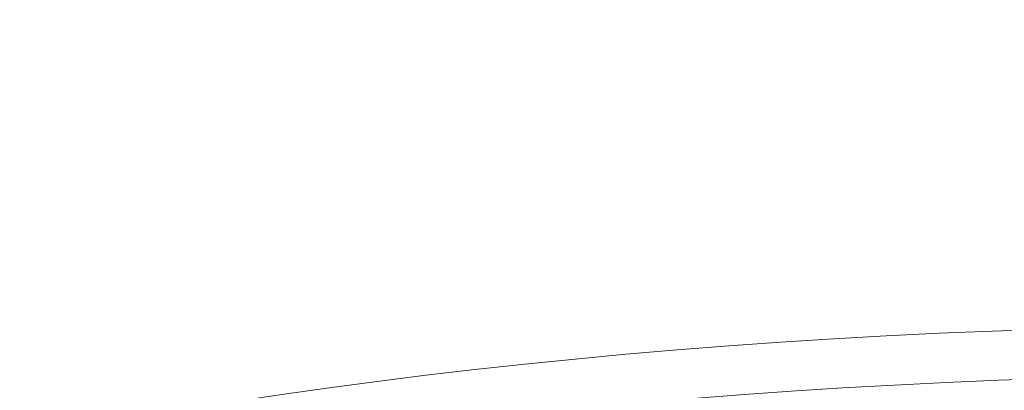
# Model space of a CAD drawing. Header units: millimetres. Extents: x 8 to 738, y 12 to 566.
# Tile 21 of 34: x 394.83 to 399.73, y 502.37 to 504.21. Entities that reach past the tile are written whole.
import ezdxf

# ---------------------------------------------------------------- set-up
doc = ezdxf.new("R2010")
doc.units = ezdxf.units.MM

msp = doc.modelspace()

# ---------------------------------------------------------------- linework, layer by layer
at = {"color": 8, "linetype": 'Continuous', "lineweight": 0, "flags": 128}
for points in [[(399.9344, 502.6698), (399.6685, 502.6605), (399.4036, 502.6493), (399.14, 502.6363), (398.8778, 502.6216), (398.6172, 502.605), (398.3584, 502.5867), (398.1014, 502.5667), (397.8466, 502.5449), (397.5941, 502.5214), (397.344, 502.4963), (397.0966, 502.4694), (396.852, 502.4408), (396.6103, 502.4106), (396.3718, 502.3788), (396.1366, 502.3453), (395.9048, 502.3104), (395.6767, 502.2738), (395.4523, 502.2357), (395.2319, 502.1961), (395.0155, 502.155), (394.8034, 502.1125)], [(399.9588, 502.4253), (399.6981, 502.4161), (399.4385, 502.4051), (399.18, 502.3924), (398.9229, 502.378), (398.6673, 502.3617), (398.4135, 502.3438), (398.1616, 502.3241), (397.9118, 502.3028), (397.6642, 502.2798), (397.419, 502.255), (397.1764, 502.2287), (396.9365, 502.2007), (396.6996, 502.1711), (396.4658, 502.1399), (396.2351, 502.1072), (396.0079, 502.0728), (395.7842, 502.037), (395.5642, 501.9996), (395.3481, 501.9608), (395.136, 501.9205), (394.928, 501.8788), (394.7243, 501.8357)]]:
    msp.add_lwpolyline(points, dxfattribs=at)
at = {"color": 8, "linetype": 'Continuous', "lineweight": 0}
msp.add_open_spline([(401.1868, 463.5403), (400.3462, 463.5572), (398.6651, 463.5911), (396.1674, 463.8661), (393.7227, 464.317), (391.611, 464.8786), (389.8524, 465.5357), (388.4548, 466.2561), (387.1761, 467.1131), (386.0236, 468.0979), (385.0001, 469.1971), (383.9587, 470.6005), (382.9659, 472.3515), (382.0834, 474.4759), (381.4046, 476.7251), (380.8987, 479.0695), (380.5342, 481.4876), (380.2942, 483.9558), (380.159, 486.4593), (380.1261, 488.9757), (380.1875, 491.4974), (380.3524, 494.0048), (380.6233, 496.486), (381.0198, 498.9195), (381.5557, 501.2859), (382.2576, 503.5634), (383.1486, 505.7225), (384.2463, 507.7419), (385.5892, 509.5714), (386.7089, 510.7877), (387.415, 511.3469), (387.5231, 511.4325)], degree=3, knots=[0, 0, 0, 0, 0.038198, 0.076394, 0.114591, 0.152778, 0.178249, 0.203703, 0.229163, 0.254618, 0.280093, 0.305557, 0.34375, 0.381948, 0.420126, 0.458333, 0.496546, 0.534831, 0.572957, 0.611238, 0.64927, 0.68752, 0.725749, 0.763899, 0.802144, 0.840342, 0.878541, 0.916722, 0.954918, 0.993097, 1, 1, 1, 1], dxfattribs=at)

doc.saveas('drawing.dxf')
